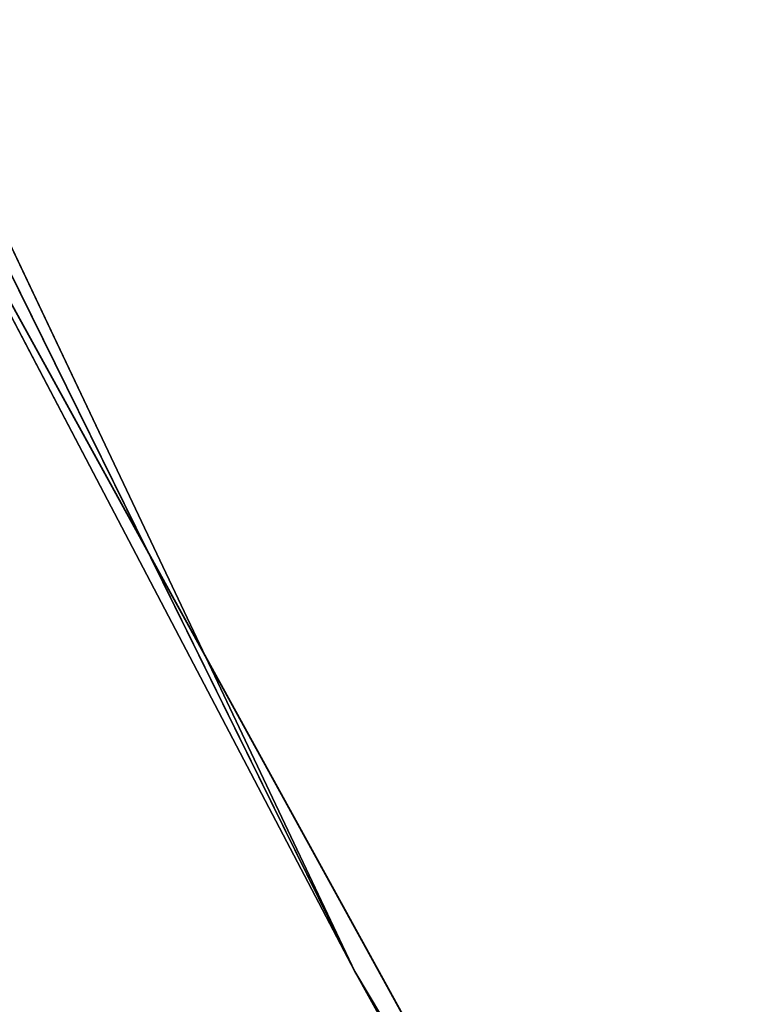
# Model space of a CAD drawing. Extents: x -775 to 775, y -775 to 775.
# Tile 227 of 256: x -658.62 to -653.07, y -348.9 to -341.54. Entities that reach past the tile are written whole.
import ezdxf

# ---------------------------------------------------------------- set-up
doc = ezdxf.new("R2010")
doc.units = 0
doc.layers.get('0').update_dxf_attribs({"color": 13, "linetype": 'CONTINUOUS'})

# ---------------------------------------------------------------- blocks, each defined once
blk = doc.blocks.new('OBJ_000001')
for p, q in [((-656.1128, -348.6559), (-685.3544, -286.9381)), ((-656.1128, -348.6559, 3), (-685.3544, -286.9381, 3)), ((-656.1128, -348.6559, 18.222), (-685.3544, -286.9381, 18.222)), ((-656.1128, -348.6559, 38.9998), (-685.3544, -286.9381, 38.9998)), ((-676.1293, -308.0467), (-656.1128, -348.6559, 18.222)), ((-659.7622, -341.6993), (-656.1128, -348.6559, 18.222)), ((-641.7142, -374.4984), (-659.7622, -341.6993)), ((-656.1128, -348.6559), (-618.4245, -411.819)), ((-656.1128, -348.6559), (-656.1128, -348.6559, 3)), ((-618.4245, -411.819, 3), (-656.1128, -348.6559, 3)), ((-641.7142, -374.4984), (-656.1128, -348.6559, 18.222)), ((-618.4245, -411.819, 18.222), (-656.1128, -348.6559, 18.222)), ((-656.1128, -348.6559, 18.222), (-656.1128, -348.6559, 38.9998)), ((-618.4245, -411.819, 38.9998), (-656.1128, -348.6559, 38.9998))]:
    blk.add_line(p, q)
at = {"color": 7}
mesh = blk.add_polyface(dxfattribs=at)
corners = [(-685.3544, -286.9381, 3), (-656.1128, -348.6559), (-656.1128, -348.6559, 3), (-685.3544, -286.9381)]
mesh.append_faces([[corners[k] for k in face] for face in [(0, 1, 2), (1, 0, 3)]], dxfattribs={"vtx0": -1, "color": 7})
mesh = blk.add_polyface(dxfattribs=at)
corners = [(-685.3544, -286.9381, 18.222), (-676.1293, -308.0467), (-656.1128, -348.6559, 18.222)]
mesh.append_faces([[corners[k] for k in face] for face in [(0, 1, 2)]], dxfattribs={"color": 7})
mesh = blk.add_polyface(dxfattribs=at)
corners = [(-685.3544, -286.9381, 38.9998), (-656.1128, -348.6559, 18.222), (-656.1128, -348.6559, 38.9998), (-685.3544, -286.9381, 18.222)]
mesh.append_faces([[corners[k] for k in face] for face in [(0, 1, 2), (1, 0, 3)]], dxfattribs={"vtx0": -1, "color": 7})
mesh = blk.add_polyface(dxfattribs=at)
corners = [(-676.1293, -308.0467), (-659.7622, -341.6993), (-656.1128, -348.6559, 18.222)]
mesh.append_faces([[corners[k] for k in face] for face in [(0, 1, 2)]], dxfattribs={"color": 7})
mesh = blk.add_polyface(dxfattribs=at)
corners = [(-659.7622, -341.6993), (-641.7142, -374.4984), (-656.1128, -348.6559, 18.222)]
mesh.append_faces([[corners[k] for k in face] for face in [(0, 1, 2)]], dxfattribs={"color": 7})
mesh = blk.add_polyface(dxfattribs=at)
corners = [(-656.1128, -348.6559, 3), (-618.4245, -411.819), (-618.4245, -411.819, 3), (-656.1128, -348.6559)]
mesh.append_faces([[corners[k] for k in face] for face in [(0, 1, 2), (1, 0, 3)]], dxfattribs={"vtx0": -1, "color": 7})
mesh = blk.add_polyface(dxfattribs=at)
corners = [(-656.1128, -348.6559, 18.222), (-641.7142, -374.4984), (-618.4245, -411.819, 18.222)]
mesh.append_faces([[corners[k] for k in face] for face in [(0, 1, 2)]], dxfattribs={"color": 7})
mesh = blk.add_polyface(dxfattribs=at)
corners = [(-656.1128, -348.6559, 38.9998), (-618.4245, -411.819, 18.222), (-618.4245, -411.819, 38.9998), (-656.1128, -348.6559, 18.222)]
mesh.append_faces([[corners[k] for k in face] for face in [(0, 1, 2), (1, 0, 3)]], dxfattribs={"vtx0": -1, "color": 7})
blk = doc.blocks.new('OBJ_000002')
at = {"color": 8}
mesh = blk.add_polyface(dxfattribs=at)
corners = [(-662.426, -343.0789, 7), (-644.3052, -376.0106, 30.1627), (-644.3052, -376.0106, 7), (-662.426, -343.0789, 30.1627)]
mesh.append_faces([[corners[k] for k in face] for face in [(0, 1, 2), (1, 0, 3)]], dxfattribs={"vtx0": -1, "color": 8})
blk = doc.blocks.new('SKPE74C')
for name in ['OBJ_000002', 'OBJ_000001']:
    blk.add_blockref(name, (0, 0))

msp = doc.modelspace()

# ---------------------------------------------------------------- block references
msp.add_blockref('SKPE74C', (0, 0))

doc.saveas('drawing.dxf')
